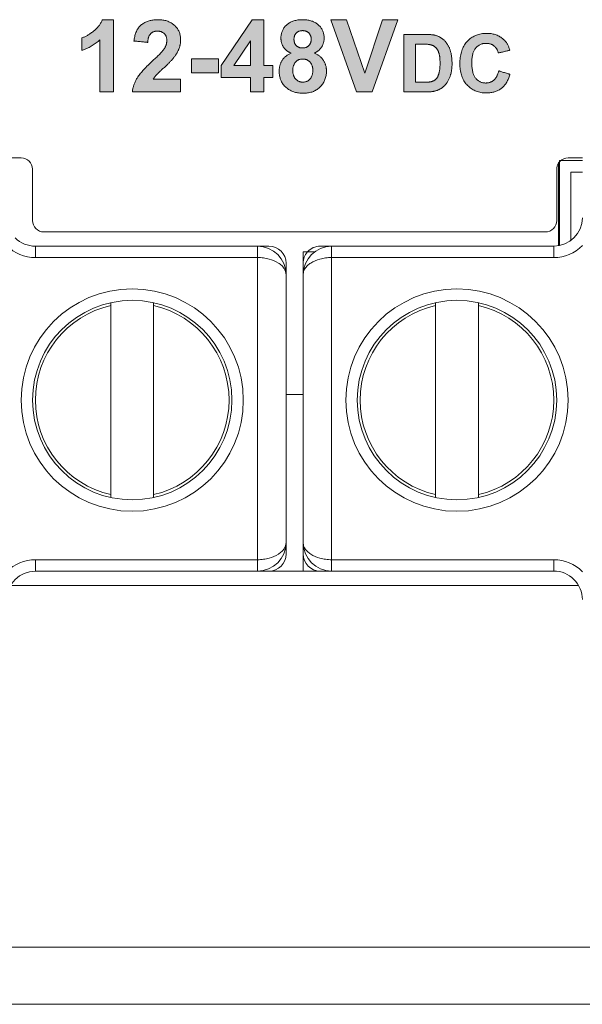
# Model space of a CAD drawing. Header units: millimetres. Extents: x 73 to 355, y 51 to 582.
# Tile 5 of 46: x 198 to 208, y 291 to 308. Entities that reach past the tile are written whole.
import ezdxf

# ---------------------------------------------------------------- set-up
doc = ezdxf.new("R2010")
doc.units = ezdxf.units.MM
doc.layers.add('PRINT', color=7, linetype='Continuous')

msp = doc.modelspace()

# ---------------------------------------------------------------- hatches: boundary and pattern name
at = {"layer": 'PRINT', "lineweight": 0}
h = msp.add_hatch(color=256, dxfattribs=at)
h.dxf.hatch_style = 2
edge = h.paths.add_edge_path()
edge.add_spline(control_points=[(199.68, 307.042), (199.68, 307.042), (199.438, 307.042), (199.438, 307.042), (199.438, 307.042), (199.438, 307.954), (199.438, 307.954), (199.349, 307.872), (199.245, 307.81), (199.125, 307.771), (199.125, 307.771), (199.125, 307.99), (199.125, 307.99), (199.188, 308.011), (199.257, 308.05), (199.331, 308.108), (199.405, 308.166), (199.456, 308.233), (199.483, 308.31), (199.483, 308.31), (199.68, 308.31), (199.68, 308.31), (199.68, 308.31), (199.68, 307.042), (199.68, 307.042)], knot_values=[0, 0, 0, 0, 1, 1, 1, 2, 2, 2, 3, 3, 3, 4, 4, 4, 5, 5, 5, 6, 6, 6, 7, 7, 7, 8, 8, 8, 8], degree=3, periodic=0)
h = msp.add_hatch(color=256, dxfattribs=at)
h.dxf.hatch_style = 2
edge = h.paths.add_edge_path()
edge.add_spline(control_points=[(200.859, 307.267), (200.859, 307.267), (200.859, 307.042), (200.859, 307.042), (200.859, 307.042), (200.01, 307.042), (200.01, 307.042), (200.02, 307.127), (200.047, 307.208), (200.093, 307.284), (200.139, 307.36), (200.23, 307.461), (200.365, 307.586), (200.474, 307.688), (200.541, 307.757), (200.566, 307.793), (200.599, 307.843), (200.616, 307.892), (200.616, 307.941), (200.616, 307.995), (200.601, 308.037), (200.573, 308.066), (200.543, 308.095), (200.503, 308.109), (200.452, 308.109), (200.402, 308.109), (200.362, 308.094), (200.332, 308.064), (200.302, 308.033), (200.285, 307.983), (200.28, 307.912), (200.28, 307.912), (200.039, 307.936), (200.039, 307.936), (200.053, 308.07), (200.098, 308.165), (200.174, 308.223), (200.25, 308.281), (200.345, 308.31), (200.458, 308.31), (200.583, 308.31), (200.681, 308.276), (200.752, 308.209), (200.823, 308.142), (200.859, 308.058), (200.859, 307.959), (200.859, 307.902), (200.849, 307.848), (200.828, 307.796), (200.808, 307.745), (200.776, 307.691), (200.731, 307.635), (200.702, 307.598), (200.649, 307.544), (200.573, 307.473), (200.497, 307.404), (200.448, 307.357), (200.428, 307.334), (200.407, 307.311), (200.391, 307.289), (200.378, 307.267), (200.378, 307.267), (200.859, 307.267), (200.859, 307.267)], knot_values=[0, 0, 0, 0, 1, 1, 1, 2, 2, 2, 3, 3, 3, 4, 4, 4, 5, 5, 5, 6, 6, 6, 7, 7, 7, 8, 8, 8, 9, 9, 9, 10, 10, 10, 11, 11, 11, 12, 12, 12, 13, 13, 13, 14, 14, 14, 15, 15, 15, 16, 16, 16, 17, 17, 17, 18, 18, 18, 19, 19, 19, 20, 20, 20, 21, 21, 21, 21], degree=3, periodic=0)
h = msp.add_hatch(color=256, dxfattribs=at)
h.dxf.hatch_style = 2
h.paths.add_polyline_path([(202.084, 307.042), (202.084, 307.296), (201.568, 307.296), (201.568, 307.508), (202.115, 308.31), (202.319, 308.31), (202.319, 307.509), (202.475, 307.509), (202.475, 307.296), (202.319, 307.296), (202.319, 307.042)])
h.paths.add_polyline_path([(202.084, 307.509), (202.084, 307.941), (201.794, 307.509)])
h = msp.add_hatch(color=256, dxfattribs=at)
h.dxf.hatch_style = 2
edge = h.paths.add_edge_path()
edge.add_spline(control_points=[(202.798, 307.724), (202.736, 307.75), (202.69, 307.786), (202.662, 307.832), (202.633, 307.879), (202.619, 307.929), (202.619, 307.984), (202.619, 308.078), (202.652, 308.156), (202.718, 308.218), (202.784, 308.279), (202.877, 308.31), (202.998, 308.31), (203.118, 308.31), (203.211, 308.279), (203.278, 308.218), (203.344, 308.156), (203.377, 308.078), (203.377, 307.984), (203.377, 307.926), (203.362, 307.874), (203.332, 307.828), (203.301, 307.783), (203.258, 307.748), (203.203, 307.724), (203.273, 307.695), (203.327, 307.654), (203.363, 307.6), (203.399, 307.546), (203.418, 307.484), (203.418, 307.414), (203.418, 307.297), (203.38, 307.202), (203.306, 307.129), (203.232, 307.056), (203.133, 307.02), (203.009, 307.02), (202.895, 307.02), (202.799, 307.05), (202.723, 307.11), (202.633, 307.181), (202.587, 307.279), (202.587, 307.403), (202.587, 307.471), (202.604, 307.534), (202.638, 307.591), (202.672, 307.649), (202.726, 307.693), (202.798, 307.724)], knot_values=[0, 0, 0, 0, 1, 1, 1, 2, 2, 2, 3, 3, 3, 4, 4, 4, 5, 5, 5, 6, 6, 6, 7, 7, 7, 8, 8, 8, 9, 9, 9, 10, 10, 10, 11, 11, 11, 12, 12, 12, 13, 13, 13, 14, 14, 14, 15, 15, 15, 16, 16, 16, 16], degree=3, periodic=0)
edge = h.paths.add_edge_path()
edge.add_spline(control_points=[(202.826, 307.426), (202.826, 307.36), (202.843, 307.308), (202.877, 307.27), (202.911, 307.233), (202.954, 307.214), (203.005, 307.214), (203.055, 307.214), (203.096, 307.232), (203.129, 307.268), (203.162, 307.304), (203.178, 307.356), (203.178, 307.424), (203.178, 307.483), (203.162, 307.53), (203.128, 307.566), (203.095, 307.602), (203.053, 307.62), (203.002, 307.62), (202.943, 307.62), (202.898, 307.6), (202.869, 307.559), (202.84, 307.518), (202.826, 307.474), (202.826, 307.426)], knot_values=[0, 0, 0, 0, 1, 1, 1, 2, 2, 2, 3, 3, 3, 4, 4, 4, 5, 5, 5, 6, 6, 6, 7, 7, 7, 8, 8, 8, 8], degree=3, periodic=0)
edge = h.paths.add_edge_path()
edge.add_spline(control_points=[(202.848, 307.967), (202.848, 307.919), (202.862, 307.881), (202.889, 307.855), (202.917, 307.827), (202.953, 307.814), (202.998, 307.814), (203.044, 307.814), (203.081, 307.828), (203.108, 307.855), (203.136, 307.882), (203.15, 307.92), (203.15, 307.968), (203.15, 308.013), (203.136, 308.05), (203.109, 308.077), (203.082, 308.104), (203.046, 308.118), (203.001, 308.118), (202.954, 308.118), (202.917, 308.104), (202.89, 308.076), (202.862, 308.049), (202.848, 308.013), (202.848, 307.967)], knot_values=[0, 0, 0, 0, 1, 1, 1, 2, 2, 2, 3, 3, 3, 4, 4, 4, 5, 5, 5, 6, 6, 6, 7, 7, 7, 8, 8, 8, 8], degree=3, periodic=0)
h = msp.add_hatch(color=256, dxfattribs=at)
h.dxf.hatch_style = 2
h.paths.add_polyline_path([(203.947, 307.042), (203.496, 308.305), (203.772, 308.305), (204.092, 307.37), (204.401, 308.305), (204.672, 308.305), (204.219, 307.042)])
h = msp.add_hatch(color=256, dxfattribs=at)
h.dxf.hatch_style = 2
edge = h.paths.add_edge_path()
edge.add_spline(control_points=[(204.775, 308.052), (204.775, 308.052), (205.148, 308.052), (205.148, 308.052), (205.232, 308.052), (205.296, 308.046), (205.34, 308.033), (205.4, 308.015), (205.45, 307.984), (205.493, 307.94), (205.535, 307.896), (205.567, 307.841), (205.589, 307.776), (205.611, 307.712), (205.622, 307.632), (205.622, 307.538), (205.622, 307.455), (205.612, 307.383), (205.591, 307.323), (205.566, 307.249), (205.53, 307.19), (205.483, 307.144), (205.448, 307.11), (205.4, 307.083), (205.34, 307.064), (205.295, 307.049), (205.234, 307.042), (205.159, 307.042), (205.159, 307.042), (204.775, 307.042), (204.775, 307.042), (204.775, 307.042), (204.775, 308.052), (204.775, 308.052)], knot_values=[0, 0, 0, 0, 1, 1, 1, 2, 2, 2, 3, 3, 3, 4, 4, 4, 5, 5, 5, 6, 6, 6, 7, 7, 7, 8, 8, 8, 9, 9, 9, 10, 10, 10, 11, 11, 11, 11], degree=3, periodic=0)
edge = h.paths.add_edge_path()
edge.add_spline(control_points=[(204.979, 307.881), (204.979, 307.881), (204.979, 307.212), (204.979, 307.212), (204.979, 307.212), (205.132, 307.212), (205.132, 307.212), (205.189, 307.212), (205.23, 307.215), (205.255, 307.222), (205.288, 307.23), (205.315, 307.244), (205.337, 307.264), (205.359, 307.284), (205.377, 307.316), (205.391, 307.362), (205.404, 307.407), (205.411, 307.468), (205.411, 307.547), (205.411, 307.625), (205.404, 307.685), (205.391, 307.726), (205.377, 307.768), (205.358, 307.801), (205.333, 307.824), (205.308, 307.848), (205.276, 307.863), (205.238, 307.872), (205.21, 307.878), (205.154, 307.881), (205.071, 307.881), (205.071, 307.881), (204.979, 307.881), (204.979, 307.881)], knot_values=[0, 0, 0, 0, 1, 1, 1, 2, 2, 2, 3, 3, 3, 4, 4, 4, 5, 5, 5, 6, 6, 6, 7, 7, 7, 8, 8, 8, 9, 9, 9, 10, 10, 10, 11, 11, 11, 11], degree=3, periodic=0)
h = msp.add_hatch(color=256, dxfattribs=at)
h.dxf.hatch_style = 2
edge = h.paths.add_edge_path()
edge.add_spline(control_points=[(206.441, 307.414), (206.441, 307.414), (206.639, 307.351), (206.639, 307.351), (206.609, 307.241), (206.558, 307.159), (206.488, 307.105), (206.417, 307.052), (206.328, 307.025), (206.22, 307.025), (206.085, 307.025), (205.975, 307.071), (205.889, 307.162), (205.803, 307.254), (205.759, 307.379), (205.759, 307.538), (205.759, 307.706), (205.803, 307.837), (205.89, 307.93), (205.976, 308.023), (206.091, 308.07), (206.232, 308.07), (206.355, 308.07), (206.456, 308.033), (206.533, 307.96), (206.579, 307.917), (206.613, 307.855), (206.636, 307.774), (206.636, 307.774), (206.435, 307.726), (206.435, 307.726), (206.423, 307.778), (206.398, 307.819), (206.36, 307.85), (206.322, 307.88), (206.276, 307.895), (206.222, 307.895), (206.147, 307.895), (206.086, 307.868), (206.039, 307.815), (205.993, 307.761), (205.969, 307.674), (205.969, 307.553), (205.969, 307.426), (205.992, 307.335), (206.038, 307.281), (206.084, 307.226), (206.144, 307.199), (206.217, 307.199), (206.272, 307.199), (206.318, 307.216), (206.357, 307.251), (206.396, 307.285), (206.424, 307.339), (206.441, 307.414)], knot_values=[0, 0, 0, 0, 1, 1, 1, 2, 2, 2, 3, 3, 3, 4, 4, 4, 5, 5, 5, 6, 6, 6, 7, 7, 7, 8, 8, 8, 9, 9, 9, 10, 10, 10, 11, 11, 11, 12, 12, 12, 13, 13, 13, 14, 14, 14, 15, 15, 15, 16, 16, 16, 17, 17, 17, 18, 18, 18, 18], degree=3, periodic=0)
h = msp.add_hatch(color=256, dxfattribs=at)
h.dxf.hatch_style = 2
h.paths.add_polyline_path([(201.047, 307.379), (201.047, 307.621), (201.522, 307.621), (201.522, 307.379)])

# ---------------------------------------------------------------- linework, layer by layer
at = {"color": 7, "linetype": 'Continuous', "lineweight": 0}
for p, q in [((198.059, 305.887), (197.809, 305.887)), ((207.488, 305.791), (207.488, 304.345)), ((207.509, 305.837), (207.529, 305.837)), ((207.509, 305.837), (207.509, 305.817)), ((207.509, 305.817), (207.509, 304.349)), ((207.529, 305.837), (207.909, 305.837)), ((207.909, 305.887), (207.659, 305.887)), ((198.259, 304.787), (198.259, 305.687)), ((207.459, 305.687), (207.459, 304.787)), ((207.709, 305.637), (207.909, 305.637)), ((207.709, 305.637), (207.709, 304.438)), ((202.409, 304.587), (198.459, 304.587)), ((203.309, 304.587), (202.409, 304.587)), ((207.259, 304.587), (203.309, 304.587)), ((198.309, 304.337), (202.209, 304.337)), ((198.309, 304.337), (198.309, 304.137)), ((202.209, 304.337), (202.409, 304.337)), ((202.209, 304.137), (202.209, 304.337)), ((203.009, 304.037), (203.009, 304.237)), ((203.009, 304.237), (203.086, 304.237)), ((203.086, 304.237), (203.21, 304.237)), ((203.509, 304.337), (203.309, 304.337)), ((203.509, 304.337), (207.409, 304.337)), ((203.509, 304.337), (203.509, 304.137)), ((207.409, 304.137), (207.409, 304.337)), ((202.209, 304.137), (198.309, 304.137)), ((202.209, 298.837), (202.209, 304.137)), ((202.709, 304.037), (202.709, 303.837)), ((203.009, 304.037), (203.009, 303.837)), ((203.009, 303.837), (203.009, 304.037)), ((203.509, 304.137), (203.509, 298.837)), ((207.409, 304.137), (203.509, 304.137)), ((202.709, 303.837), (202.709, 299.137)), ((203.009, 299.137), (203.009, 303.837)), ((199.634, 303.296), (199.634, 303.346)), ((200.384, 303.346), (200.384, 303.296)), ((205.334, 303.296), (205.334, 303.346)), ((206.084, 303.346), (206.084, 303.296)), ((199.634, 303.296), (199.634, 299.979)), ((200.384, 303.296), (200.384, 299.979)), ((205.334, 303.296), (205.334, 299.979)), ((206.084, 303.296), (206.084, 299.979)), ((203.009, 301.737), (202.709, 301.737)), ((199.634, 299.929), (199.634, 299.979)), ((200.384, 299.979), (200.384, 299.929)), ((205.334, 299.929), (205.334, 299.979)), ((206.084, 299.979), (206.084, 299.929)), ((202.709, 299.137), (202.709, 298.937)), ((203.009, 299.137), (203.009, 298.937)), ((203.009, 298.937), (203.009, 299.137)), ((198.309, 298.837), (202.209, 298.837)), ((198.309, 298.837), (198.309, 298.637)), ((202.209, 298.637), (202.209, 298.837)), ((203.009, 298.637), (203.009, 298.937)), ((203.509, 298.837), (207.409, 298.837)), ((203.509, 298.837), (203.509, 298.637)), ((207.409, 298.637), (207.409, 298.837)), ((202.209, 298.637), (198.309, 298.637)), ((202.209, 298.637), (202.409, 298.637)), ((202.709, 298.637), (202.409, 298.637)), ((202.709, 298.637), (202.409, 298.637)), ((203.009, 298.637), (202.709, 298.637)), ((203.009, 298.637), (202.709, 298.637)), ((203.009, 298.637), (203.309, 298.637)), ((203.309, 298.637), (203.509, 298.637)), ((203.309, 298.637), (203.509, 298.637)), ((207.409, 298.637), (203.509, 298.637)), ((197.876, 298.387), (202.409, 298.387)), ((202.409, 298.387), (203.309, 298.387)), ((203.309, 298.387), (207.762, 298.387)), ((207.762, 298.387), (207.842, 298.387)), ((172.019, 292.037), (239.819, 292.037)), ((239.819, 291.037), (172.019, 291.037))]:
    msp.add_line(p, q, dxfattribs=at)
for centre, radius, start, end in [((198.059, 305.687), 0.2, 0, 90), ((207.659, 305.687), 0.2, 149.8811, 180), ((207.659, 305.687), 0.2, 134.9938, 149.8811), ((207.659, 305.687), 0.2, 90, 134.9938), ((198.459, 304.787), 0.2, 180, 270), ((207.259, 304.787), 0.2, 270, 0), ((207.409, 304.837), 0.5, 270, 0), ((198.309, 304.837), 0.7, 224.4153, 270), ((198.309, 304.837), 0.5, 225.0535, 270), ((207.409, 304.837), 0.7, 270, 315.5847), ((202.209, 303.837), 0.5, 0, 90), ((202.409, 304.037), 0.3, 0, 90), ((203.509, 303.837), 0.5, 90, 180), ((203.309, 304.037), 0.3, 138.0646, 180), ((203.309, 304.037), 0.3, 90, 138.0646), ((200.009, 301.637), 1.95, 90, 270), ((200.009, 301.637), 1.95, 270, 90), ((205.709, 301.637), 1.95, 90, 270), ((205.709, 301.637), 1.95, 270, 90), ((200.009, 301.637), 1.75, 90, 270), ((200.009, 301.637), 1.75, 270, 90), ((205.709, 301.637), 1.75, 90, 270), ((205.709, 301.637), 1.75, 270, 90), ((200.009, 301.637), 1.7, 102.7436, 257.2564), ((200.009, 301.637), 1.7, 282.7436, 77.2564), ((205.709, 301.637), 1.7, 102.7436, 257.2564), ((205.709, 301.637), 1.7, 282.7436, 77.2564), ((202.209, 299.137), 0.5, 270, 0), ((203.509, 299.137), 0.5, 180, 270), ((198.309, 298.137), 0.7, 90, 135.5847), ((202.409, 298.937), 0.3, 270, 0), ((203.309, 298.937), 0.3, 180, 270), ((207.409, 298.137), 0.7, 44.4153, 90), ((198.309, 298.137), 0.5, 90, 180), ((207.409, 298.137), 0.5, 45.0535, 90), ((207.409, 298.137), 0.5, 0, 45.0535)]:
    msp.add_arc(centre, radius, start, end, dxfattribs=at)
for points, knots in [([(202.209, 304.137), (202.244, 304.138), (202.313, 304.133), (202.439, 304.109), (202.549, 304.064), (202.633, 303.999), (202.676, 303.948), (202.703, 303.894), (202.709, 303.856), (202.709, 303.837)], [0, 0, 0, 0, 0.165944, 0.324986, 0.602173, 0.718441, 0.821083, 0.913185, 1, 1, 1, 1]), ([(203.009, 303.837), (203.009, 303.856), (203.015, 303.894), (203.041, 303.948), (203.084, 303.999), (203.168, 304.064), (203.279, 304.109), (203.404, 304.133), (203.473, 304.138), (203.509, 304.137)], [0, 0, 0, 0, 0.086816, 0.178904, 0.281556, 0.397838, 0.675068, 0.834092, 1, 1, 1, 1]), ([(202.709, 299.137), (202.709, 299.119), (202.703, 299.081), (202.676, 299.026), (202.633, 298.976), (202.549, 298.911), (202.438, 298.866), (202.313, 298.842), (202.244, 298.837), (202.209, 298.837)], [0, 0, 0, 0, 0.086816, 0.178904, 0.281557, 0.397838, 0.675068, 0.834092, 1, 1, 1, 1]), ([(203.509, 298.837), (203.473, 298.837), (203.404, 298.842), (203.279, 298.866), (203.168, 298.911), (203.084, 298.976), (203.041, 299.026), (203.015, 299.081), (203.009, 299.119), (203.009, 299.137)], [0, 0, 0, 0, 0.165944, 0.324986, 0.602173, 0.718442, 0.821083, 0.913185, 1, 1, 1, 1])]:
    msp.add_open_spline(points, degree=3, knots=knots, dxfattribs=at)
at = {"layer": 'PRINT', "lineweight": 0}
for points in [[(199.68, 307.042), (199.677, 307.042), (199.671, 307.042), (199.66, 307.042), (199.646, 307.042), (199.63, 307.042), (199.611, 307.042), (199.591, 307.042), (199.571, 307.042), (199.549, 307.042), (199.529, 307.042), (199.508, 307.042), (199.49, 307.042), (199.473, 307.042), (199.459, 307.042), (199.448, 307.042), (199.441, 307.042), (199.438, 307.042), (199.438, 307.049), (199.438, 307.073), (199.438, 307.111), (199.438, 307.161), (199.438, 307.222), (199.438, 307.291), (199.438, 307.365), (199.438, 307.443), (199.438, 307.523), (199.438, 307.602), (199.438, 307.679), (199.438, 307.75), (199.438, 307.814), (199.438, 307.868), (199.438, 307.911), (199.438, 307.941), (199.438, 307.954), (199.426, 307.944), (199.41, 307.93), (199.394, 307.916), (199.377, 307.903), (199.361, 307.891), (199.343, 307.878), (199.326, 307.867), (199.308, 307.855), (199.29, 307.844), (199.271, 307.834), (199.253, 307.824), (199.233, 307.815), (199.214, 307.805), (199.194, 307.797), (199.174, 307.789), (199.154, 307.781), (199.133, 307.773), (199.125, 307.772), (199.125, 307.776), (199.125, 307.785), (199.125, 307.796), (199.125, 307.81), (199.125, 307.826), (199.125, 307.844), (199.125, 307.863), (199.125, 307.882), (199.125, 307.901), (199.125, 307.919), (199.125, 307.937), (199.125, 307.953), (199.125, 307.967), (199.125, 307.978), (199.125, 307.986), (199.125, 307.99), (199.131, 307.992), (199.142, 307.996), (199.153, 308.001), (199.164, 308.005), (199.176, 308.01), (199.188, 308.016), (199.199, 308.022), (199.211, 308.028), (199.223, 308.035), (199.235, 308.042), (199.247, 308.049), (199.26, 308.057), (199.272, 308.065), (199.285, 308.074), (199.297, 308.083), (199.31, 308.092), (199.323, 308.102), (199.336, 308.112), (199.348, 308.122), (199.36, 308.133), (199.372, 308.143), (199.383, 308.154), (199.394, 308.165), (199.404, 308.176), (199.414, 308.188), (199.423, 308.2), (199.432, 308.211), (199.44, 308.224), (199.448, 308.236), (199.455, 308.248), (199.462, 308.261), (199.468, 308.274), (199.474, 308.287), (199.48, 308.3), (199.483, 308.31), (199.486, 308.31), (199.493, 308.31), (199.502, 308.31), (199.514, 308.31), (199.527, 308.31), (199.543, 308.31), (199.559, 308.31), (199.576, 308.31), (199.593, 308.31), (199.61, 308.31), (199.626, 308.31), (199.641, 308.31), (199.654, 308.31), (199.665, 308.31), (199.673, 308.31), (199.678, 308.31), (199.68, 308.31), (199.68, 308.294), (199.68, 308.256), (199.68, 308.199), (199.68, 308.125), (199.68, 308.037), (199.68, 307.939), (199.68, 307.834), (199.68, 307.725), (199.68, 307.614), (199.68, 307.504), (199.68, 307.4), (199.68, 307.303), (199.68, 307.217), (199.68, 307.145), (199.68, 307.09), (199.68, 307.055)], [(200.859, 307.267), (200.859, 307.265), (200.859, 307.259), (200.859, 307.25), (200.859, 307.237), (200.859, 307.223), (200.859, 307.207), (200.859, 307.189), (200.859, 307.17), (200.859, 307.151), (200.859, 307.132), (200.859, 307.114), (200.859, 307.097), (200.859, 307.081), (200.859, 307.067), (200.859, 307.056), (200.859, 307.048), (200.859, 307.043), (200.858, 307.042), (200.845, 307.042), (200.818, 307.042), (200.78, 307.042), (200.731, 307.042), (200.674, 307.042), (200.61, 307.042), (200.542, 307.042), (200.471, 307.042), (200.399, 307.042), (200.328, 307.042), (200.259, 307.042), (200.196, 307.042), (200.139, 307.042), (200.09, 307.042), (200.051, 307.042), (200.024, 307.042), (200.011, 307.042), (200.012, 307.052), (200.014, 307.066), (200.016, 307.08), (200.019, 307.095), (200.022, 307.109), (200.025, 307.123), (200.029, 307.136), (200.033, 307.15), (200.037, 307.164), (200.042, 307.178), (200.047, 307.191), (200.053, 307.205), (200.059, 307.218), (200.065, 307.231), (200.071, 307.245), (200.078, 307.258), (200.085, 307.271), (200.093, 307.284), (200.101, 307.297), (200.11, 307.31), (200.12, 307.325), (200.131, 307.339), (200.143, 307.354), (200.155, 307.37), (200.169, 307.386), (200.183, 307.402), (200.198, 307.419), (200.214, 307.437), (200.231, 307.455), (200.249, 307.473), (200.267, 307.492), (200.287, 307.511), (200.307, 307.531), (200.328, 307.552), (200.35, 307.572), (200.371, 307.592), (200.389, 307.609), (200.406, 307.625), (200.423, 307.641), (200.438, 307.655), (200.453, 307.67), (200.466, 307.683), (200.479, 307.696), (200.491, 307.708), (200.503, 307.72), (200.513, 307.731), (200.523, 307.742), (200.532, 307.751), (200.54, 307.761), (200.548, 307.769), (200.554, 307.777), (200.56, 307.784), (200.565, 307.791), (200.57, 307.799), (200.575, 307.807), (200.58, 307.816), (200.585, 307.824), (200.589, 307.833), (200.593, 307.841), (200.597, 307.849), (200.6, 307.858), (200.603, 307.866), (200.606, 307.875), (200.608, 307.883), (200.61, 307.891), (200.612, 307.9), (200.613, 307.908), (200.614, 307.916), (200.615, 307.925), (200.616, 307.933), (200.616, 307.941), (200.616, 307.95), (200.615, 307.959), (200.615, 307.968), (200.614, 307.976), (200.612, 307.984), (200.611, 307.992), (200.609, 308), (200.607, 308.007), (200.605, 308.014), (200.602, 308.021), (200.599, 308.028), (200.596, 308.034), (200.592, 308.04), (200.589, 308.046), (200.585, 308.052), (200.58, 308.057), (200.576, 308.062), (200.571, 308.067), (200.566, 308.072), (200.56, 308.076), (200.555, 308.081), (200.549, 308.084), (200.543, 308.088), (200.537, 308.091), (200.531, 308.094), (200.524, 308.097), (200.517, 308.1), (200.51, 308.102), (200.503, 308.104), (200.496, 308.105), (200.488, 308.107), (200.48, 308.108), (200.472, 308.109), (200.464, 308.109), (200.455, 308.109), (200.447, 308.109), (200.438, 308.109), (200.43, 308.108), (200.422, 308.107), (200.414, 308.106), (200.407, 308.105), (200.4, 308.103), (200.392, 308.101), (200.385, 308.098), (200.379, 308.096), (200.372, 308.093), (200.366, 308.089), (200.36, 308.086), (200.354, 308.082), (200.348, 308.078), (200.342, 308.073), (200.337, 308.069), (200.332, 308.064), (200.327, 308.058), (200.322, 308.053), (200.318, 308.046), (200.313, 308.04), (200.309, 308.033), (200.306, 308.026), (200.302, 308.018), (200.299, 308.01), (200.296, 308.002), (200.293, 307.993), (200.291, 307.983), (200.288, 307.974), (200.286, 307.964), (200.285, 307.953), (200.283, 307.943), (200.282, 307.932), (200.281, 307.92), (200.28, 307.912), (200.276, 307.912), (200.269, 307.913), (200.258, 307.914), (200.244, 307.916), (200.227, 307.917), (200.209, 307.919), (200.19, 307.921), (200.17, 307.923), (200.149, 307.925), (200.129, 307.927), (200.11, 307.929), (200.092, 307.931), (200.075, 307.933), (200.061, 307.934), (200.05, 307.935), (200.043, 307.936), (200.039, 307.936), (200.041, 307.951), (200.044, 307.973), (200.047, 307.994), (200.052, 308.014), (200.057, 308.034), (200.062, 308.053), (200.068, 308.071), (200.075, 308.088), (200.082, 308.105), (200.09, 308.121), (200.098, 308.136), (200.107, 308.151), (200.117, 308.165), (200.127, 308.178), (200.138, 308.19), (200.15, 308.202), (200.162, 308.213), (200.174, 308.223), (200.187, 308.233), (200.201, 308.242), (200.214, 308.25), (200.228, 308.258), (200.243, 308.265), (200.258, 308.272), (200.273, 308.278), (200.289, 308.284), (200.305, 308.289), (200.321, 308.294), (200.338, 308.298), (200.355, 308.301), (200.372, 308.304), (200.39, 308.306), (200.408, 308.308), (200.427, 308.309), (200.446, 308.31), (200.465, 308.31), (200.486, 308.309), (200.506, 308.308), (200.526, 308.306), (200.545, 308.304), (200.564, 308.301), (200.582, 308.297), (200.6, 308.293), (200.617, 308.288), (200.633, 308.282), (200.65, 308.275), (200.665, 308.268), (200.68, 308.261), (200.695, 308.253), (200.709, 308.244), (200.722, 308.234), (200.735, 308.224), (200.748, 308.213), (200.76, 308.202), (200.771, 308.19), (200.782, 308.178), (200.792, 308.165), (200.801, 308.153), (200.81, 308.139), (200.817, 308.126), (200.825, 308.112), (200.831, 308.098), (200.837, 308.084), (200.842, 308.07), (200.846, 308.055), (200.85, 308.039), (200.853, 308.024), (200.856, 308.008), (200.857, 307.992), (200.858, 307.975), (200.859, 307.959), (200.859, 307.949), (200.858, 307.939), (200.858, 307.93), (200.857, 307.92), (200.856, 307.911), (200.855, 307.902), (200.854, 307.892), (200.853, 307.883), (200.851, 307.874), (200.849, 307.865), (200.847, 307.856), (200.845, 307.847), (200.842, 307.838), (200.84, 307.829), (200.837, 307.82), (200.834, 307.811), (200.83, 307.802), (200.827, 307.793), (200.823, 307.785), (200.819, 307.776), (200.815, 307.767), (200.811, 307.758), (200.806, 307.749), (200.802, 307.74), (200.797, 307.731), (200.791, 307.722), (200.786, 307.713), (200.78, 307.704), (200.774, 307.694), (200.768, 307.685), (200.762, 307.676), (200.755, 307.666), (200.748, 307.657), (200.741, 307.647), (200.734, 307.638), (200.728, 307.63), (200.722, 307.624), (200.716, 307.617), (200.71, 307.609), (200.703, 307.602), (200.696, 307.594), (200.688, 307.586), (200.68, 307.577), (200.671, 307.568), (200.662, 307.559), (200.653, 307.549), (200.642, 307.539), (200.632, 307.529), (200.621, 307.519), (200.61, 307.508), (200.598, 307.497), (200.586, 307.485), (200.573, 307.473), (200.56, 307.462), (200.548, 307.451), (200.536, 307.44), (200.525, 307.43), (200.515, 307.42), (200.505, 307.41), (200.495, 307.401), (200.486, 307.393), (200.478, 307.385), (200.47, 307.377), (200.463, 307.37), (200.456, 307.364), (200.45, 307.357), (200.444, 307.352), (200.439, 307.346), (200.434, 307.341), (200.43, 307.337), (200.427, 307.333), (200.423, 307.329), (200.42, 307.325), (200.417, 307.321), (200.413, 307.317), (200.41, 307.314), (200.407, 307.31), (200.404, 307.306), (200.401, 307.302), (200.399, 307.298), (200.396, 307.294), (200.393, 307.291), (200.391, 307.287), (200.388, 307.283), (200.386, 307.279), (200.383, 307.276), (200.381, 307.272), (200.379, 307.268), (200.38, 307.267), (200.39, 307.267), (200.408, 307.267), (200.432, 307.267), (200.461, 307.267), (200.495, 307.267), (200.532, 307.267), (200.571, 307.267), (200.612, 307.267), (200.652, 307.267), (200.692, 307.267), (200.73, 307.267), (200.765, 307.267), (200.796, 307.267), (200.822, 307.267), (200.842, 307.267), (200.854, 307.267)], [(202.798, 307.724), (202.788, 307.728), (202.778, 307.733), (202.768, 307.738), (202.758, 307.743), (202.749, 307.748), (202.74, 307.754), (202.732, 307.76), (202.724, 307.766), (202.716, 307.772), (202.708, 307.778), (202.701, 307.785), (202.694, 307.792), (202.687, 307.798), (202.681, 307.806), (202.675, 307.813), (202.67, 307.82), (202.665, 307.828), (202.66, 307.836), (202.655, 307.844), (202.651, 307.852), (202.647, 307.86), (202.643, 307.868), (202.64, 307.877), (202.636, 307.885), (202.633, 307.894), (202.631, 307.902), (202.628, 307.911), (202.626, 307.92), (202.624, 307.928), (202.623, 307.937), (202.622, 307.946), (202.621, 307.955), (202.62, 307.965), (202.619, 307.974), (202.619, 307.983), (202.619, 307.998), (202.62, 308.014), (202.622, 308.029), (202.624, 308.044), (202.627, 308.059), (202.63, 308.073), (202.634, 308.087), (202.639, 308.101), (202.644, 308.115), (202.65, 308.128), (202.657, 308.14), (202.664, 308.153), (202.672, 308.165), (202.681, 308.177), (202.69, 308.188), (202.7, 308.2), (202.71, 308.21), (202.721, 308.221), (202.733, 308.231), (202.745, 308.24), (202.758, 308.249), (202.771, 308.257), (202.785, 308.265), (202.799, 308.272), (202.814, 308.279), (202.83, 308.284), (202.846, 308.29), (202.862, 308.294), (202.879, 308.298), (202.897, 308.302), (202.915, 308.305), (202.934, 308.307), (202.953, 308.308), (202.973, 308.31), (202.993, 308.31), (203.013, 308.31), (203.033, 308.309), (203.053, 308.308), (203.071, 308.306), (203.09, 308.303), (203.107, 308.3), (203.125, 308.296), (203.141, 308.292), (203.158, 308.287), (203.173, 308.282), (203.188, 308.275), (203.203, 308.269), (203.217, 308.261), (203.231, 308.253), (203.244, 308.245), (203.256, 308.236), (203.268, 308.226), (203.28, 308.216), (203.291, 308.205), (203.301, 308.194), (203.311, 308.183), (203.319, 308.171), (203.328, 308.159), (203.335, 308.147), (203.342, 308.134), (203.349, 308.121), (203.355, 308.108), (203.36, 308.094), (203.364, 308.08), (203.368, 308.066), (203.371, 308.052), (203.374, 308.037), (203.375, 308.022), (203.377, 308.006), (203.377, 307.99), (203.377, 307.978), (203.377, 307.968), (203.376, 307.959), (203.375, 307.949), (203.374, 307.939), (203.372, 307.93), (203.371, 307.921), (203.369, 307.912), (203.366, 307.903), (203.363, 307.894), (203.36, 307.885), (203.357, 307.877), (203.354, 307.868), (203.35, 307.86), (203.346, 307.852), (203.341, 307.843), (203.336, 307.835), (203.331, 307.828), (203.326, 307.82), (203.32, 307.812), (203.314, 307.805), (203.308, 307.798), (203.302, 307.791), (203.296, 307.785), (203.289, 307.778), (203.282, 307.772), (203.275, 307.766), (203.267, 307.76), (203.259, 307.755), (203.251, 307.749), (203.243, 307.744), (203.235, 307.739), (203.226, 307.735), (203.217, 307.73), (203.208, 307.726), (203.209, 307.721), (203.221, 307.716), (203.232, 307.711), (203.243, 307.705), (203.254, 307.699), (203.264, 307.693), (203.274, 307.687), (203.284, 307.68), (203.293, 307.674), (203.302, 307.667), (203.311, 307.659), (203.319, 307.652), (203.327, 307.644), (203.335, 307.636), (203.342, 307.627), (203.349, 307.619), (203.356, 307.61), (203.363, 307.601), (203.369, 307.592), (203.374, 307.582), (203.38, 307.572), (203.385, 307.563), (203.389, 307.553), (203.394, 307.543), (203.398, 307.532), (203.401, 307.522), (203.404, 307.511), (203.407, 307.501), (203.41, 307.49), (203.412, 307.479), (203.414, 307.467), (203.415, 307.456), (203.416, 307.445), (203.417, 307.433), (203.418, 307.421), (203.418, 307.406), (203.417, 307.387), (203.416, 307.367), (203.414, 307.349), (203.411, 307.33), (203.407, 307.313), (203.403, 307.295), (203.398, 307.278), (203.392, 307.261), (203.386, 307.245), (203.379, 307.23), (203.371, 307.214), (203.362, 307.199), (203.353, 307.185), (203.343, 307.171), (203.332, 307.157), (203.321, 307.144), (203.309, 307.131), (203.296, 307.119), (203.282, 307.108), (203.269, 307.097), (203.254, 307.087), (203.24, 307.077), (203.224, 307.069), (203.209, 307.061), (203.192, 307.053), (203.176, 307.047), (203.159, 307.041), (203.141, 307.036), (203.123, 307.032), (203.104, 307.028), (203.085, 307.025), (203.066, 307.022), (203.046, 307.021), (203.025, 307.02), (203.005, 307.02), (202.985, 307.02), (202.966, 307.021), (202.948, 307.023), (202.929, 307.025), (202.912, 307.028), (202.894, 307.031), (202.877, 307.035), (202.86, 307.04), (202.844, 307.045), (202.828, 307.051), (202.812, 307.057), (202.797, 307.064), (202.782, 307.071), (202.768, 307.079), (202.754, 307.088), (202.74, 307.097), (202.727, 307.107), (202.712, 307.119), (202.698, 307.132), (202.684, 307.145), (202.672, 307.159), (202.66, 307.173), (202.649, 307.188), (202.639, 307.203), (202.63, 307.219), (202.622, 307.235), (202.615, 307.252), (202.608, 307.27), (202.603, 307.288), (202.598, 307.306), (202.594, 307.325), (202.591, 307.344), (202.589, 307.364), (202.588, 307.385), (202.587, 307.405), (202.588, 307.416), (202.588, 307.428), (202.589, 307.439), (202.59, 307.45), (202.592, 307.462), (202.594, 307.473), (202.596, 307.484), (202.598, 307.494), (202.601, 307.505), (202.604, 307.516), (202.608, 307.526), (202.612, 307.537), (202.616, 307.547), (202.62, 307.557), (202.625, 307.567), (202.63, 307.577), (202.636, 307.587), (202.642, 307.597), (202.648, 307.606), (202.654, 307.616), (202.661, 307.625), (202.669, 307.633), (202.676, 307.642), (202.684, 307.65), (202.693, 307.658), (202.702, 307.666), (202.711, 307.673), (202.721, 307.68), (202.731, 307.687), (202.741, 307.694), (202.752, 307.7), (202.763, 307.707), (202.774, 307.713), (202.786, 307.718)], [(202.848, 307.967), (202.848, 307.959), (202.849, 307.951), (202.85, 307.943), (202.851, 307.935), (202.852, 307.928), (202.853, 307.92), (202.855, 307.913), (202.857, 307.907), (202.86, 307.9), (202.862, 307.894), (202.865, 307.887), (202.868, 307.882), (202.872, 307.876), (202.876, 307.87), (202.88, 307.865), (202.884, 307.86), (202.889, 307.855), (202.894, 307.85), (202.899, 307.846), (202.904, 307.842), (202.909, 307.838), (202.915, 307.835), (202.921, 307.831), (202.927, 307.828), (202.933, 307.826), (202.939, 307.823), (202.945, 307.821), (202.952, 307.819), (202.959, 307.818), (202.966, 307.816), (202.973, 307.815), (202.981, 307.815), (202.988, 307.814), (202.996, 307.814), (203.004, 307.814), (203.012, 307.814), (203.02, 307.815), (203.027, 307.816), (203.034, 307.817), (203.041, 307.819), (203.048, 307.82), (203.055, 307.822), (203.061, 307.825), (203.068, 307.827), (203.074, 307.83), (203.08, 307.833), (203.086, 307.837), (203.091, 307.84), (203.096, 307.844), (203.102, 307.849), (203.107, 307.853), (203.111, 307.858), (203.116, 307.863), (203.12, 307.868), (203.124, 307.874), (203.128, 307.879), (203.131, 307.885), (203.134, 307.891), (203.137, 307.898), (203.14, 307.904), (203.142, 307.911), (203.144, 307.918), (203.146, 307.925), (203.147, 307.932), (203.148, 307.94), (203.149, 307.948), (203.149, 307.956), (203.15, 307.964), (203.15, 307.972), (203.149, 307.98), (203.149, 307.987), (203.148, 307.995), (203.147, 308.002), (203.146, 308.009), (203.144, 308.016), (203.142, 308.022), (203.14, 308.029), (203.137, 308.035), (203.134, 308.041), (203.131, 308.047), (203.128, 308.053), (203.124, 308.059), (203.12, 308.064), (203.116, 308.069), (203.112, 308.074), (203.107, 308.079), (203.102, 308.083), (203.097, 308.088), (203.092, 308.092), (203.086, 308.095), (203.081, 308.099), (203.075, 308.102), (203.069, 308.105), (203.063, 308.107), (203.056, 308.109), (203.05, 308.111), (203.043, 308.113), (203.036, 308.115), (203.029, 308.116), (203.022, 308.117), (203.014, 308.117), (203.007, 308.118), (202.999, 308.118), (202.991, 308.118), (202.983, 308.117), (202.975, 308.116), (202.968, 308.115), (202.961, 308.114), (202.954, 308.112), (202.947, 308.11), (202.94, 308.108), (202.934, 308.106), (202.927, 308.103), (202.921, 308.1), (202.916, 308.097), (202.91, 308.093), (202.904, 308.089), (202.899, 308.085), (202.894, 308.081), (202.889, 308.076), (202.884, 308.071), (202.88, 308.066), (202.876, 308.06), (202.872, 308.055), (202.869, 308.049), (202.865, 308.043), (202.862, 308.037), (202.86, 308.031), (202.857, 308.025), (202.855, 308.018), (202.853, 308.012), (202.852, 308.005), (202.851, 307.998), (202.85, 307.99), (202.849, 307.983), (202.848, 307.975)], [(204.775, 308.052), (204.779, 308.052), (204.789, 308.052), (204.805, 308.052), (204.826, 308.052), (204.85, 308.052), (204.878, 308.052), (204.908, 308.052), (204.94, 308.052), (204.972, 308.052), (205.004, 308.052), (205.035, 308.052), (205.063, 308.052), (205.089, 308.052), (205.112, 308.052), (205.129, 308.052), (205.142, 308.052), (205.148, 308.052), (205.157, 308.052), (205.171, 308.052), (205.185, 308.052), (205.198, 308.051), (205.211, 308.051), (205.224, 308.05), (205.236, 308.049), (205.247, 308.049), (205.259, 308.047), (205.27, 308.046), (205.28, 308.045), (205.29, 308.044), (205.3, 308.042), (205.309, 308.04), (205.318, 308.039), (205.327, 308.037), (205.335, 308.035), (205.343, 308.032), (205.353, 308.029), (205.363, 308.025), (205.373, 308.022), (205.383, 308.018), (205.392, 308.013), (205.401, 308.009), (205.41, 308.004), (205.419, 307.999), (205.428, 307.993), (205.437, 307.988), (205.445, 307.982), (205.453, 307.976), (205.461, 307.969), (205.469, 307.962), (205.477, 307.955), (205.485, 307.948), (205.492, 307.941), (205.499, 307.933), (205.506, 307.925), (205.513, 307.917), (205.52, 307.908), (205.526, 307.9), (205.532, 307.891), (205.538, 307.882), (205.544, 307.873), (205.55, 307.863), (205.555, 307.854), (205.56, 307.844), (205.565, 307.834), (205.57, 307.824), (205.575, 307.814), (205.579, 307.803), (205.583, 307.792), (205.587, 307.781), (205.591, 307.77), (205.595, 307.759), (205.598, 307.747), (205.601, 307.735), (205.604, 307.723), (205.607, 307.71), (205.609, 307.697), (205.612, 307.684), (205.614, 307.67), (205.615, 307.656), (205.617, 307.642), (205.618, 307.628), (205.62, 307.613), (205.621, 307.598), (205.621, 307.583), (205.622, 307.567), (205.622, 307.551), (205.622, 307.535), (205.622, 307.521), (205.622, 307.507), (205.621, 307.493), (205.62, 307.48), (205.619, 307.466), (205.618, 307.453), (205.617, 307.44), (205.615, 307.428), (205.613, 307.415), (205.612, 307.403), (205.609, 307.391), (205.607, 307.38), (205.604, 307.368), (205.601, 307.357), (205.598, 307.346), (205.595, 307.335), (205.592, 307.325), (205.588, 307.312), (205.583, 307.3), (205.578, 307.288), (205.573, 307.276), (205.568, 307.265), (205.562, 307.253), (205.556, 307.243), (205.55, 307.232), (205.544, 307.222), (205.538, 307.211), (205.531, 307.202), (205.525, 307.192), (205.518, 307.183), (205.51, 307.174), (205.503, 307.165), (205.495, 307.157), (205.487, 307.148), (205.48, 307.141), (205.474, 307.136), (205.467, 307.13), (205.46, 307.124), (205.453, 307.119), (205.446, 307.114), (205.438, 307.109), (205.431, 307.104), (205.422, 307.099), (205.414, 307.095), (205.406, 307.09), (205.397, 307.086), (205.388, 307.082), (205.378, 307.078), (205.369, 307.074), (205.359, 307.07), (205.349, 307.067), (205.339, 307.063), (205.331, 307.061), (205.323, 307.059), (205.314, 307.057), (205.305, 307.055), (205.296, 307.053), (205.287, 307.051), (205.277, 307.05), (205.267, 307.048), (205.256, 307.047), (205.246, 307.046), (205.235, 307.045), (205.224, 307.044), (205.212, 307.043), (205.2, 307.043), (205.188, 307.043), (205.175, 307.042), (205.163, 307.042), (205.157, 307.042), (205.149, 307.042), (205.134, 307.042), (205.114, 307.042), (205.089, 307.042), (205.061, 307.042), (205.031, 307.042), (204.999, 307.042), (204.966, 307.042), (204.933, 307.042), (204.901, 307.042), (204.87, 307.042), (204.843, 307.042), (204.819, 307.042), (204.799, 307.042), (204.785, 307.042), (204.777, 307.042), (204.775, 307.043), (204.775, 307.06), (204.775, 307.093), (204.775, 307.141), (204.775, 307.201), (204.775, 307.272), (204.775, 307.35), (204.775, 307.433), (204.775, 307.519), (204.775, 307.607), (204.775, 307.692), (204.775, 307.774), (204.775, 307.849), (204.775, 307.916), (204.775, 307.972), (204.775, 308.015), (204.775, 308.043)], [(206.441, 307.414), (206.443, 307.413), (206.448, 307.411), (206.457, 307.409), (206.467, 307.405), (206.48, 307.401), (206.495, 307.397), (206.51, 307.392), (206.527, 307.386), (206.544, 307.381), (206.56, 307.376), (206.576, 307.371), (206.592, 307.366), (206.606, 307.361), (206.618, 307.358), (206.627, 307.355), (206.634, 307.352), (206.638, 307.351), (206.637, 307.344), (206.632, 307.325), (206.626, 307.308), (206.619, 307.29), (206.613, 307.274), (206.606, 307.258), (206.598, 307.242), (206.59, 307.227), (206.582, 307.213), (206.574, 307.199), (206.564, 307.185), (206.555, 307.173), (206.545, 307.16), (206.535, 307.149), (206.525, 307.137), (206.514, 307.127), (206.502, 307.117), (206.491, 307.107), (206.478, 307.098), (206.466, 307.09), (206.453, 307.082), (206.44, 307.075), (206.426, 307.068), (206.412, 307.061), (206.398, 307.055), (206.383, 307.05), (206.368, 307.045), (206.353, 307.041), (206.337, 307.037), (206.321, 307.034), (206.305, 307.031), (206.288, 307.029), (206.27, 307.027), (206.253, 307.026), (206.235, 307.025), (206.216, 307.025), (206.193, 307.026), (206.171, 307.027), (206.149, 307.029), (206.128, 307.033), (206.108, 307.037), (206.087, 307.042), (206.068, 307.048), (206.048, 307.055), (206.029, 307.062), (206.011, 307.071), (205.993, 307.08), (205.976, 307.091), (205.959, 307.102), (205.942, 307.114), (205.926, 307.127), (205.911, 307.141), (205.895, 307.156), (205.881, 307.171), (205.867, 307.187), (205.854, 307.204), (205.842, 307.222), (205.83, 307.24), (205.82, 307.259), (205.81, 307.279), (205.802, 307.299), (205.794, 307.32), (205.786, 307.341), (205.78, 307.363), (205.775, 307.386), (205.77, 307.41), (205.766, 307.434), (205.763, 307.459), (205.761, 307.484), (205.76, 307.51), (205.759, 307.537), (205.76, 307.565), (205.761, 307.593), (205.763, 307.619), (205.766, 307.646), (205.77, 307.671), (205.774, 307.696), (205.78, 307.72), (205.786, 307.743), (205.793, 307.765), (205.801, 307.787), (205.81, 307.808), (205.819, 307.829), (205.83, 307.848), (205.841, 307.867), (205.853, 307.885), (205.866, 307.903), (205.88, 307.919), (205.894, 307.935), (205.91, 307.95), (205.925, 307.964), (205.942, 307.978), (205.959, 307.99), (205.976, 308.002), (205.994, 308.012), (206.012, 308.022), (206.031, 308.031), (206.051, 308.039), (206.071, 308.046), (206.091, 308.052), (206.112, 308.057), (206.134, 308.061), (206.156, 308.065), (206.178, 308.067), (206.202, 308.069), (206.225, 308.069), (206.247, 308.069), (206.268, 308.068), (206.288, 308.067), (206.307, 308.065), (206.326, 308.062), (206.345, 308.058), (206.363, 308.054), (206.381, 308.048), (206.398, 308.043), (206.415, 308.036), (206.432, 308.029), (206.448, 308.021), (206.463, 308.012), (206.479, 308.003), (206.493, 307.993), (206.507, 307.982), (206.521, 307.971), (206.534, 307.959), (206.542, 307.952), (206.549, 307.944), (206.556, 307.935), (206.563, 307.927), (206.57, 307.918), (206.577, 307.908), (206.583, 307.899), (206.589, 307.888), (206.595, 307.878), (206.601, 307.867), (206.606, 307.856), (206.612, 307.844), (206.617, 307.832), (206.621, 307.82), (206.626, 307.807), (206.63, 307.794), (206.634, 307.781), (206.636, 307.774), (206.632, 307.773), (206.625, 307.771), (206.616, 307.769), (206.604, 307.766), (206.59, 307.763), (206.574, 307.759), (206.558, 307.755), (206.541, 307.751), (206.524, 307.747), (206.507, 307.743), (206.491, 307.739), (206.476, 307.736), (206.462, 307.732), (206.451, 307.73), (206.443, 307.728), (206.437, 307.726), (206.435, 307.726), (206.433, 307.734), (206.43, 307.742), (206.428, 307.751), (206.425, 307.759), (206.422, 307.767), (206.418, 307.775), (206.415, 307.782), (206.411, 307.789), (206.407, 307.797), (206.402, 307.803), (206.397, 307.81), (206.393, 307.817), (206.387, 307.823), (206.382, 307.829), (206.376, 307.835), (206.371, 307.84), (206.364, 307.846), (206.358, 307.851), (206.351, 307.856), (206.345, 307.861), (206.338, 307.865), (206.331, 307.869), (206.324, 307.873), (206.316, 307.876), (206.309, 307.88), (206.301, 307.882), (206.293, 307.885), (206.285, 307.887), (206.277, 307.889), (206.269, 307.891), (206.26, 307.892), (206.252, 307.894), (206.243, 307.894), (206.234, 307.895), (206.225, 307.895), (206.213, 307.895), (206.201, 307.894), (206.189, 307.893), (206.177, 307.892), (206.165, 307.89), (206.154, 307.887), (206.143, 307.884), (206.132, 307.88), (206.121, 307.876), (206.111, 307.871), (206.101, 307.866), (206.091, 307.86), (206.082, 307.853), (206.073, 307.847), (206.064, 307.839), (206.055, 307.831), (206.047, 307.823), (206.039, 307.814), (206.031, 307.805), (206.024, 307.794), (206.017, 307.784), (206.011, 307.772), (206.005, 307.76), (206, 307.747), (205.995, 307.734), (205.99, 307.72), (205.986, 307.705), (205.982, 307.69), (205.979, 307.674), (205.976, 307.657), (205.974, 307.64), (205.972, 307.622), (205.971, 307.604), (205.97, 307.585), (205.969, 307.565), (205.969, 307.544), (205.97, 307.523), (205.971, 307.502), (205.972, 307.483), (205.974, 307.464), (205.976, 307.445), (205.979, 307.428), (205.982, 307.411), (205.985, 307.395), (205.989, 307.38), (205.994, 307.365), (205.999, 307.351), (206.004, 307.338), (206.01, 307.325), (206.016, 307.313), (206.022, 307.302), (206.029, 307.292), (206.037, 307.282), (206.045, 307.273), (206.053, 307.265), (206.062, 307.257), (206.07, 307.249), (206.079, 307.242), (206.089, 307.236), (206.098, 307.23), (206.108, 307.224), (206.118, 307.22), (206.128, 307.215), (206.139, 307.211), (206.15, 307.208), (206.161, 307.205), (206.172, 307.203), (206.184, 307.201), (206.196, 307.2), (206.208, 307.199), (206.22, 307.199), (206.229, 307.2), (206.238, 307.2), (206.246, 307.201), (206.255, 307.202), (206.264, 307.204), (206.272, 307.206), (206.28, 307.208), (206.288, 307.211), (206.296, 307.213), (206.304, 307.217), (206.312, 307.22), (206.319, 307.224), (206.327, 307.228), (206.334, 307.233), (206.341, 307.238), (206.348, 307.243), (206.355, 307.249), (206.361, 307.255), (206.368, 307.261), (206.374, 307.268), (206.38, 307.275), (206.386, 307.282), (206.391, 307.29), (206.397, 307.298), (206.402, 307.307), (206.407, 307.316), (206.411, 307.325), (206.416, 307.335), (206.42, 307.345), (206.424, 307.355), (206.428, 307.366), (206.432, 307.377), (206.435, 307.389), (206.438, 307.401)], [(204.979, 307.881), (204.979, 307.875), (204.979, 307.857), (204.979, 307.828), (204.979, 307.791), (204.979, 307.747), (204.979, 307.697), (204.979, 307.643), (204.979, 307.586), (204.979, 307.528), (204.979, 307.471), (204.979, 307.416), (204.979, 307.364), (204.979, 307.318), (204.979, 307.278), (204.979, 307.246), (204.979, 307.224), (204.979, 307.213), (204.98, 307.212), (204.983, 307.212), (204.989, 307.212), (204.997, 307.212), (205.006, 307.212), (205.017, 307.212), (205.029, 307.212), (205.042, 307.212), (205.055, 307.212), (205.068, 307.212), (205.081, 307.212), (205.093, 307.212), (205.104, 307.212), (205.114, 307.212), (205.121, 307.212), (205.127, 307.212), (205.131, 307.212), (205.134, 307.212), (205.144, 307.212), (205.153, 307.213), (205.162, 307.213), (205.171, 307.213), (205.179, 307.213), (205.187, 307.214), (205.195, 307.214), (205.202, 307.215), (205.209, 307.215), (205.216, 307.216), (205.222, 307.216), (205.229, 307.217), (205.234, 307.218), (205.24, 307.219), (205.245, 307.22), (205.25, 307.221), (205.255, 307.222), (205.26, 307.223), (205.266, 307.225), (205.271, 307.227), (205.276, 307.228), (205.282, 307.23), (205.287, 307.232), (205.292, 307.235), (205.297, 307.237), (205.301, 307.239), (205.306, 307.242), (205.311, 307.244), (205.315, 307.247), (205.319, 307.25), (205.324, 307.253), (205.328, 307.256), (205.332, 307.259), (205.336, 307.263), (205.339, 307.266), (205.343, 307.27), (205.347, 307.274), (205.35, 307.278), (205.354, 307.282), (205.357, 307.287), (205.36, 307.292), (205.363, 307.297), (205.367, 307.302), (205.37, 307.308), (205.373, 307.314), (205.375, 307.32), (205.378, 307.327), (205.381, 307.334), (205.384, 307.341), (205.386, 307.348), (205.389, 307.355), (205.391, 307.363), (205.393, 307.371), (205.396, 307.379), (205.398, 307.388), (205.399, 307.397), (205.401, 307.406), (205.403, 307.416), (205.404, 307.426), (205.406, 307.436), (205.407, 307.447), (205.408, 307.458), (205.409, 307.469), (205.409, 307.481), (205.41, 307.493), (205.411, 307.505), (205.411, 307.518), (205.411, 307.531), (205.411, 307.544), (205.411, 307.557), (205.411, 307.571), (205.411, 307.583), (205.41, 307.595), (205.41, 307.607), (205.409, 307.619), (205.408, 307.63), (205.407, 307.641), (205.406, 307.652), (205.405, 307.662), (205.403, 307.671), (205.402, 307.681), (205.4, 307.69), (205.398, 307.699), (205.396, 307.707), (205.394, 307.715), (205.392, 307.722), (205.39, 307.73), (205.387, 307.737), (205.384, 307.744), (205.382, 307.75), (205.379, 307.757), (205.376, 307.763), (205.373, 307.769), (205.37, 307.775), (205.367, 307.781), (205.363, 307.786), (205.36, 307.792), (205.356, 307.797), (205.352, 307.802), (205.349, 307.807), (205.345, 307.812), (205.341, 307.816), (205.337, 307.82), (205.332, 307.825), (205.328, 307.829), (205.324, 307.832), (205.319, 307.836), (205.314, 307.84), (205.309, 307.843), (205.304, 307.846), (205.299, 307.849), (205.294, 307.852), (205.288, 307.855), (205.283, 307.857), (205.277, 307.86), (205.271, 307.862), (205.265, 307.864), (205.259, 307.866), (205.253, 307.868), (205.247, 307.87), (205.24, 307.871), (205.235, 307.873), (205.229, 307.874), (205.223, 307.875), (205.216, 307.875), (205.209, 307.876), (205.201, 307.877), (205.193, 307.878), (205.184, 307.878), (205.175, 307.879), (205.165, 307.88), (205.154, 307.88), (205.143, 307.88), (205.132, 307.881), (205.12, 307.881), (205.107, 307.881), (205.094, 307.881), (205.08, 307.881), (205.071, 307.881), (205.069, 307.881), (205.066, 307.881), (205.062, 307.881), (205.056, 307.881), (205.05, 307.881), (205.043, 307.881), (205.035, 307.881), (205.028, 307.881), (205.02, 307.881), (205.012, 307.881), (205.005, 307.881), (204.998, 307.881), (204.992, 307.881), (204.987, 307.881), (204.983, 307.881), (204.98, 307.881)], [(202.826, 307.426), (202.826, 307.415), (202.827, 307.404), (202.828, 307.393), (202.829, 307.382), (202.83, 307.372), (202.832, 307.362), (202.835, 307.352), (202.837, 307.343), (202.84, 307.333), (202.843, 307.325), (202.847, 307.316), (202.851, 307.308), (202.856, 307.3), (202.86, 307.292), (202.865, 307.285), (202.871, 307.278), (202.877, 307.271), (202.883, 307.265), (202.889, 307.259), (202.895, 307.253), (202.902, 307.248), (202.908, 307.243), (202.915, 307.239), (202.922, 307.234), (202.93, 307.231), (202.937, 307.227), (202.945, 307.224), (202.953, 307.222), (202.96, 307.22), (202.969, 307.218), (202.977, 307.216), (202.985, 307.215), (202.994, 307.215), (203.003, 307.214), (203.012, 307.215), (203.02, 307.215), (203.028, 307.216), (203.037, 307.217), (203.045, 307.219), (203.053, 307.22), (203.06, 307.223), (203.068, 307.225), (203.075, 307.228), (203.082, 307.232), (203.089, 307.236), (203.096, 307.24), (203.102, 307.244), (203.109, 307.249), (203.115, 307.254), (203.121, 307.26), (203.127, 307.266), (203.133, 307.272), (203.138, 307.279), (203.143, 307.286), (203.148, 307.293), (203.152, 307.301), (203.156, 307.309), (203.16, 307.317), (203.163, 307.326), (203.166, 307.335), (203.169, 307.344), (203.171, 307.353), (203.173, 307.363), (203.175, 307.374), (203.176, 307.384), (203.177, 307.395), (203.178, 307.406), (203.178, 307.418), (203.178, 307.429), (203.178, 307.439), (203.177, 307.449), (203.176, 307.459), (203.175, 307.468), (203.173, 307.477), (203.171, 307.486), (203.169, 307.495), (203.166, 307.503), (203.163, 307.511), (203.159, 307.519), (203.156, 307.527), (203.152, 307.535), (203.147, 307.542), (203.142, 307.549), (203.137, 307.556), (203.132, 307.562), (203.126, 307.569), (203.12, 307.574), (203.114, 307.58), (203.108, 307.585), (203.101, 307.59), (203.094, 307.595), (203.087, 307.599), (203.08, 307.603), (203.073, 307.606), (203.066, 307.609), (203.058, 307.612), (203.05, 307.614), (203.042, 307.616), (203.034, 307.618), (203.026, 307.619), (203.017, 307.62), (203.008, 307.62), (202.999, 307.62), (202.989, 307.62), (202.979, 307.619), (202.97, 307.618), (202.96, 307.616), (202.952, 307.614), (202.943, 307.612), (202.935, 307.609), (202.927, 307.606), (202.919, 307.602), (202.912, 307.598), (202.905, 307.594), (202.898, 307.589), (202.891, 307.583), (202.885, 307.578), (202.879, 307.572), (202.874, 307.565), (202.869, 307.558), (202.864, 307.551), (202.859, 307.544), (202.855, 307.536), (202.851, 307.529), (202.847, 307.521), (202.844, 307.514), (202.841, 307.506), (202.838, 307.499), (202.835, 307.491), (202.833, 307.483), (202.831, 307.475), (202.83, 307.467), (202.828, 307.459), (202.827, 307.451), (202.827, 307.443), (202.826, 307.435)]]:
    msp.add_lwpolyline(points, close=True, dxfattribs=at)
for points in [[(202.084, 307.042), (202.084, 307.296), (201.568, 307.296), (201.568, 307.508), (202.115, 308.31), (202.319, 308.31), (202.319, 307.509), (202.475, 307.509), (202.475, 307.296), (202.319, 307.296), (202.319, 307.042), (202.084, 307.042)], [(203.947, 307.042), (203.496, 308.305), (203.772, 308.305), (204.092, 307.37), (204.401, 308.305), (204.672, 308.305), (204.219, 307.042), (203.947, 307.042)], [(202.084, 307.509), (202.084, 307.941), (201.794, 307.509), (202.084, 307.509)], [(201.047, 307.379), (201.047, 307.621), (201.522, 307.621), (201.522, 307.379), (201.047, 307.379)]]:
    msp.add_lwpolyline(points, dxfattribs=at)

doc.saveas('drawing.dxf')
